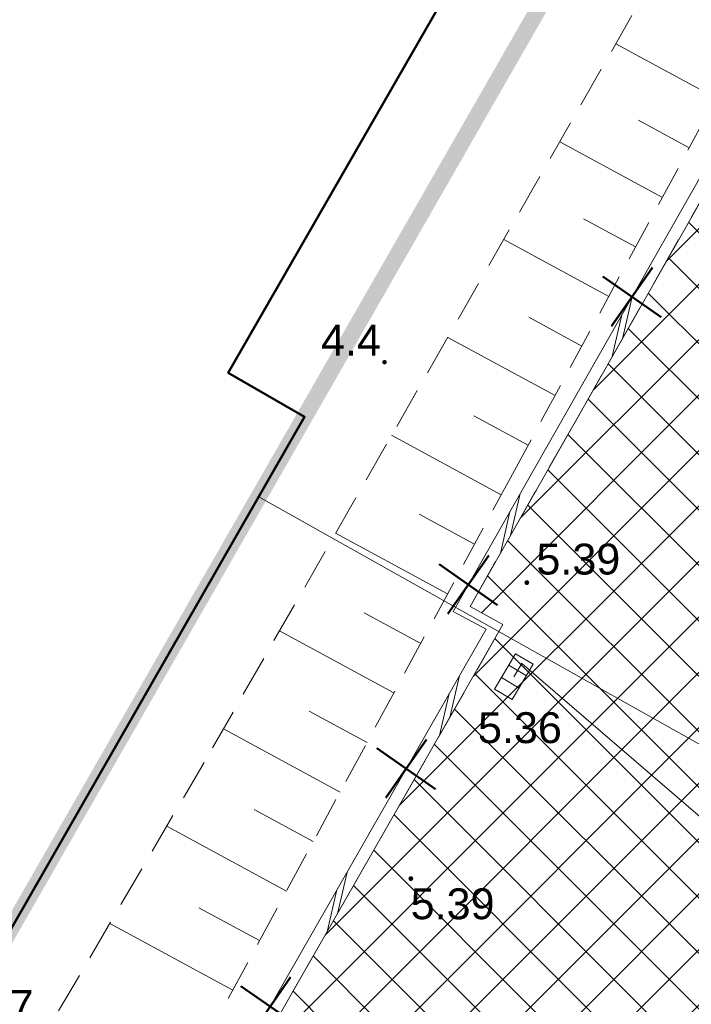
# Model space of a CAD drawing. Extents: x 5477758 to 5478339, y 5918274 to 5918502.
# Tile 32 of 43: x 5477926 to 5477942, y 5918438 to 5918462. Entities that reach past the tile are written whole.
import ezdxf
from ezdxf.enums import TextEntityAlignment as Align

# ---------------------------------------------------------------- set-up
doc = ezdxf.new("R2010")
doc.units = 0
doc.header["$PDSIZE"] = 0.75
for name, pattern in [('budynki akt$0$DASHED', [19.05, 12.7, -6.35]), ('DASHED', [19.05, 12.7, -6.35]), ('PRZER2-1', [3, 2, -1])]:
    doc.linetypes.add(name, pattern=pattern)
doc.layers.get('0').update_dxf_attribs({"linetype": 'CONTINUOUS', "lineweight": 13})
for name, color, linetype, lineweight in [('0_PROJ_NAWIERZCHNIE DO USUNIĘCIA', 1, 'CONTINUOUS', 0), ('0_WYBURZENIA_USUNIĘCIA ISTNIEJĄCEGO WYPOSAŻENIA', 1, 'CONTINUOUS', 0), ('A_GRANICA OPRACOWANIA', 7, 'CONTINUOUS', 0), ('GESBZO', 7, 'CONTINUOUS', 50), ('GSPPRB', 7, 'CONTINUOUS', 20), ('GSPWPN_O', 7, 'CONTINUOUS', 13), ('GSSDSO', 7, 'CONTINUOUS', 18), ('GSSZSN', 7, 'PRZER2-1', 18), ('GULCPR', 212, 'CONTINUOUS', 18), ('GULKPR', 36, 'CONTINUOUS', 18), ('GUPKKS', 36, 'CONTINUOUS', 18), ('GUPPRZ', 7, 'CONTINUOUS', 18), ('GUPPRZ_O', 7, 'CONTINUOUS', 18), ('OT_Rzedna', 7, 'CONTINUOUS', 18), ('wysokosci', 7, 'CONTINUOUS', 18), ('ZZ_INWENT-usunięcia_Pen_No__240', 1, 'CONTINUOUS', 50)]:
    doc.layers.add(name, color=color, linetype=linetype, lineweight=lineweight)
doc.styles.add('GEO-INFO', font='arial.ttf')

# ---------------------------------------------------------------- blocks, each defined once
blk = doc.blocks.new('POINT')
at = {"color": 0}
blk.add_point((0, 0), dxfattribs=at)
blk = doc.blocks.new('ODTN_2')
at = {"color": 0}
for points in [[(-1.5, -0.5), (0.5, 0.5)], [(-0.5, -0.5), (1.5, 0.5)]]:
    blk.add_lwpolyline(points, dxfattribs=at)
blk = doc.blocks.new('SUUS05')
at = {"color": 0}
blk.add_lwpolyline([(0.5, -0.25), (-0.5, -0.25), (-0.5, 0.25), (0.5, 0.25)], close=True, dxfattribs=at)
for points in [[(-0.175, -0.25), (-0.175, 0.25)], [(0.175, -0.25), (0.175, 0.25)]]:
    blk.add_lwpolyline(points, dxfattribs=at)
blk = doc.blocks.new('OTRN')
at = {"linetype": 'Continuous', "lineweight": 13}
blk.add_hatch(color=0, dxfattribs=at).paths.add_polyline_path([(0, -0.091, 1), (0, 0.091, 1)])
at = {"color": 0, "linetype": 'Continuous', "lineweight": 13}
blk.add_circle((0, 0), 0.0906, dxfattribs=at)
blk = doc.blocks.new('zw$32B3')
at = {"layer": 'ZZ_INWENT-usunięcia_Pen_No__240', "linetype": 'Continuous'}
for p, q in [((0.192, 0.845), (-0.192, -0.845)), ((-0.845, 0.192), (0.845, -0.192))]:
    blk.add_line(p, q, dxfattribs=at)

msp = doc.modelspace()

# ---------------------------------------------------------------- hatches: boundary and pattern name
at = {"layer": '0_PROJ_NAWIERZCHNIE DO USUNIĘCIA', "linetype": 'Continuous', "lineweight": 0, "ltscale": 4}
h = msp.add_hatch(dxfattribs=at)
h.set_pattern_fill('ANSI37', color=256, scale=0.3, style=0)
h.paths.add_polyline_path([(5477941.728, 5918430.721), (5477947.988, 5918433.712), (5477949.461, 5918436.284), (5477953.903, 5918444.042), (5477957.099, 5918449.623), (5477956.718, 5918449.841), (5477946.539, 5918455.817), (5477945.774, 5918456.266), (5477943.613, 5918457.535), (5477943.037, 5918457.873), (5477939.581, 5918451.789), (5477938.589, 5918450.045), (5477937.617, 5918448.337), (5477937.028, 5918447.302), (5477937.827, 5918446.866), (5477934.274, 5918440.66), (5477932.344, 5918437.29), (5477930.395, 5918433.886), (5477929.805, 5918432.982), (5477936.527, 5918428.915), (5477936.653, 5918428.823), (5477937.092, 5918428.506)])

# ---------------------------------------------------------------- linework, layer by layer
at = {"layer": '0_PROJ_NAWIERZCHNIE DO USUNIĘCIA', "linetype": 'DASHED', "ltscale": 0.1}
msp.add_lwpolyline([(5477941.728, 5918430.721), (5477947.988, 5918433.712), (5477949.461, 5918436.284), (5477953.903, 5918444.042), (5477957.099, 5918449.623), (5477956.718, 5918449.841), (5477946.539, 5918455.817), (5477945.774, 5918456.266), (5477943.613, 5918457.535), (5477943.037, 5918457.873), (5477939.581, 5918451.789), (5477938.589, 5918450.045), (5477937.617, 5918448.337), (5477937.028, 5918447.302), (5477937.827, 5918446.866), (5477934.274, 5918440.66), (5477932.344, 5918437.29), (5477930.395, 5918433.886), (5477929.805, 5918432.982), (5477936.527, 5918428.915), (5477936.653, 5918428.823), (5477937.092, 5918428.506), (5477941.728, 5918430.721)], dxfattribs=at)
at = {"layer": 'A_GRANICA OPRACOWANIA', "color": 1, "linetype": 'budynki akt$0$DASHED', "ltscale": 0.1, "const_width": 0.4}
msp.add_lwpolyline([(5477924.666, 5918437.385), (5477923.68, 5918435.693), (5477947.085, 5918422.232), (5477949.411, 5918426.304), (5477947.596, 5918427.361), (5477964.141, 5918455.941), (5477965.541, 5918458.35), (5477956.078, 5918463.925), (5477947.799, 5918468.803), (5477947.799, 5918468.803), (5477943.997, 5918471.043), (5477943.489, 5918470.182), (5477933.716, 5918453.151), (5477933.004, 5918451.909), (5477924.666, 5918437.385)], dxfattribs=at)
at = {"layer": 'GESBZO', "color": 7, "linetype": 'Continuous', "lineweight": 50}
msp.add_lwpolyline([(5477938.187, 5918486.305), (5477944.481, 5918482.719), (5477947.274, 5918480.998), (5477931.149, 5918452.977), (5477933.004, 5918451.909), (5477924.666, 5918437.385), (5477915.543, 5918442.632), (5477923.558, 5918456.638), (5477921.783, 5918457.715)], close=True, dxfattribs=at)
at = {"layer": 'GSPPRB', "color": 7, "linetype": 'Continuous', "lineweight": 20}
for p in [(5477931.149, 5918452.977), (5477933.004, 5918451.909), (5477931.891, 5918449.971)]:
    msp.add_point(p, dxfattribs=at)
at = {"layer": 'GSSDSO', "color": 7, "linetype": 'Continuous', "lineweight": 18}
msp.add_lwpolyline([(5477930.395, 5918433.886), (5477937.827, 5918446.866), (5477937.028, 5918447.302), (5477942.928, 5918457.672), (5477942.928, 5918457.672), (5477942.928, 5918457.672), (5477942.676, 5918457.835), (5477942.676, 5918457.835), (5477942.676, 5918457.835), (5477936.617, 5918447.185), (5477937.415, 5918446.75), (5477930.139, 5918434.043)], dxfattribs=at)
at = {"layer": 'GSSZSN', "color": 7, "linetype": 'PRZER2-1', "lineweight": 18, "ltscale": 0.5}
for points in [[(5477929.356, 5918434.475), (5477926.268, 5918436.181), (5477930.77, 5918443.87), (5477944.733, 5918468.243), (5477950.113, 5918477.734), (5477949.938, 5918479.477), (5477950.546, 5918480.534)], [(5477950.546, 5918480.534), (5477953.061, 5918478.205), (5477947.805, 5918468.497), (5477938.059, 5918450.522), (5477929.356, 5918434.475)]]:
    msp.add_lwpolyline(points, dxfattribs=at)
at = {"layer": 'GSSZSN', "color": 7, "linetype": 'Continuous', "lineweight": 18, "flags": 128}
for points in [[(5477943.008, 5918459.65), (5477940.568, 5918460.973)], [(5477942.356, 5918458.447), (5477941.121, 5918459.116)], [(5477941.703, 5918457.243), (5477939.206, 5918458.596)], [(5477941.05, 5918456.039), (5477939.788, 5918456.723)], [(5477940.397, 5918454.835), (5477937.845, 5918456.219)], [(5477939.745, 5918453.631), (5477938.454, 5918454.331)], [(5477939.092, 5918452.427), (5477936.483, 5918453.842)], [(5477938.439, 5918451.223), (5477937.121, 5918451.938)], [(5477937.786, 5918450.019), (5477935.121, 5918451.465)], [(5477937.134, 5918448.815), (5477935.787, 5918449.546)], [(5477936.481, 5918447.612), (5477933.759, 5918449.088)], [(5477935.828, 5918446.408), (5477934.453, 5918447.153)], [(5477935.175, 5918445.204), (5477932.397, 5918446.71)], [(5477934.522, 5918444), (5477933.119, 5918444.761)], [(5477933.869, 5918442.796), (5477931.036, 5918444.333)], [(5477933.216, 5918441.593), (5477931.782, 5918442.37)], [(5477932.563, 5918440.389), (5477929.655, 5918441.966)], [(5477931.91, 5918439.185), (5477930.437, 5918439.984)], [(5477931.258, 5918437.981), (5477928.27, 5918439.601)]]:
    msp.add_lwpolyline(points, dxfattribs=at)
at = {"layer": 'GULCPR', "color": 212, "linetype": 'Continuous', "lineweight": 18}
msp.add_lwpolyline([(5477953.623, 5918437.772), (5477931.891, 5918449.971)], dxfattribs=at)
at = {"layer": 'GULKPR', "color": 36, "linetype": 'Continuous', "lineweight": 18}
msp.add_lwpolyline([(5477938.093, 5918445.598), (5477938.283, 5918445.922), (5477949.403, 5918436.363)], dxfattribs=at)
at = {"layer": 'OT_Rzedna', "color": 7}
msp.add_point((5477938.407, 5918447.881), dxfattribs=at)

# ---------------------------------------------------------------- block references
at = {"layer": '0_WYBURZENIA_USUNIĘCIA ISTNIEJĄCEGO WYPOSAŻENIA', "color": 1, "lineweight": 30, "rotation": 157.8600591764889}
for p in [(5477940.964, 5918454.827), (5477936.986, 5918447.834), (5477935.475, 5918443.362), (5477932.168, 5918437.585)]:
    msp.add_blockref('zw$32B3', p, dxfattribs=at)
at = {"layer": 'GSSDSO', "color": 7, "lineweight": 18, "xscale": 0.5}
for p, yscale, rotation in [((5477940.724, 5918454.1), 0.29999999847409, 240.3622036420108), ((5477938.004, 5918449.32), 0.29999999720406, 240.3622037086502), ((5477936.528, 5918444.898), 0.300000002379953, 240.206743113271), ((5477933.795, 5918440.125), 0.300000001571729, 240.2067430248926)]:
    msp.add_blockref('ODTN_2', p, dxfattribs=dict(at, yscale=yscale, rotation=rotation))
at = {"layer": 'GUPKKS', "color": 36, "lineweight": 18, "rotation": 59.44249795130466}
msp.add_blockref('SUUS05', (5477938.093, 5918445.598), dxfattribs=at)
at = {"layer": 'GUPPRZ', "color": 36, "lineweight": 18}
msp.add_blockref('POINT', (5477938.283, 5918445.922), dxfattribs=at)
at = {"layer": 'OT_Rzedna', "color": 7, "linetype": 'Continuous', "xscale": 0.5, "yscale": 0.5, "zscale": 0.5}
for p in [(5477934.948, 5918453.237), (5477938.407, 5918447.881), (5477935.588, 5918440.69)]:
    msp.add_blockref('OTRN', p, dxfattribs=at)

# ---------------------------------------------------------------- texts
at = {"layer": 'GSPWPN_O', "color": 7, "linetype": 'Continuous', "lineweight": 0, "style": 'GEO-INFO'}
msp.add_text('4.7', height=0.75, dxfattribs=at).set_placement((5477924.959, 5918437.232))
at = {"layer": 'GUPPRZ_O', "color": 36, "linetype": 'Continuous', "lineweight": 0, "style": 'GEO-INFO'}
msp.add_text('5.36', height=0.75, dxfattribs=at).set_placement((5477937.22, 5918444.359), align=Align.MIDDLE_LEFT)
at = {"layer": 'wysokosci', "color": 7, "style": 'GEO-INFO'}
for s, p in [('4.4', (5477933.404, 5918454.149)), ('5.39', (5477938.64, 5918448.83)), ('5.39', (5477935.583, 5918440.455))]:
    msp.add_text(s, height=0.75, dxfattribs=at).set_placement(p, align=Align.TOP_LEFT)

doc.saveas('drawing.dxf')
